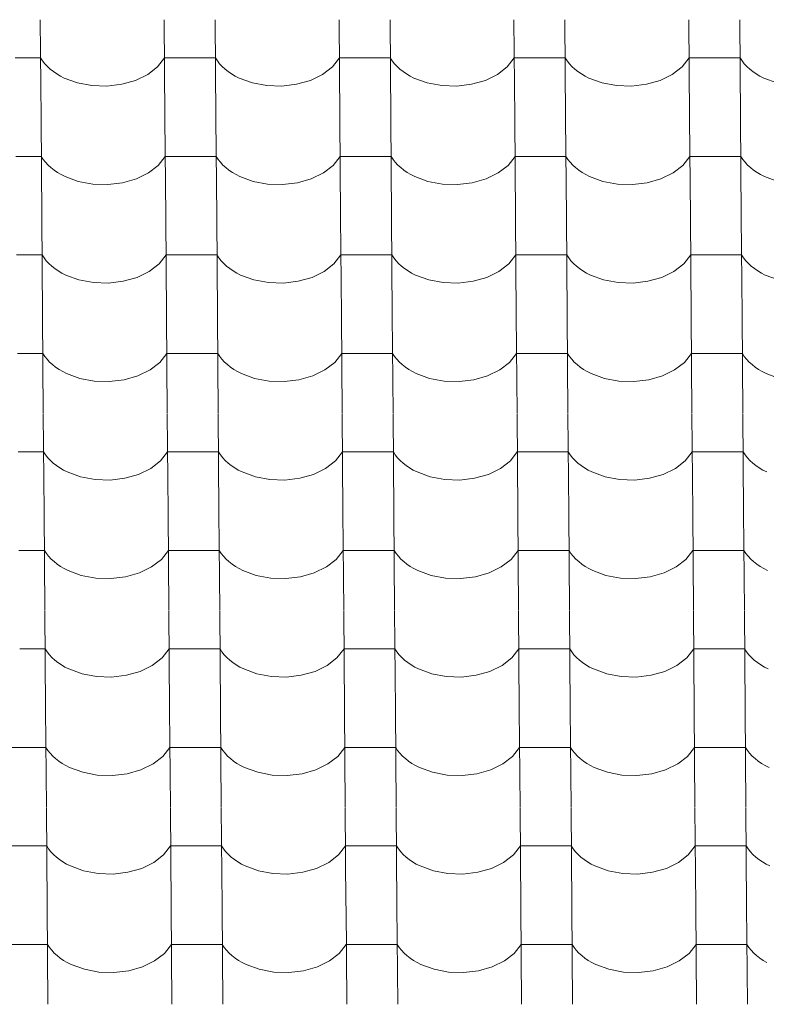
# Model space of a CAD drawing. Header units: millimetres. Extents: x -27785 to 104762, y -947 to 11132.
# Tile 71 of 146: x -10810 to -10105, y 7969 to 8898. Entities that reach past the tile are written whole.
import ezdxf

# ---------------------------------------------------------------- set-up
doc = ezdxf.new("R2010")
doc.units = ezdxf.units.MM
doc.header["$MEASUREMENT"] = 0
doc.layers.add('POHLED JIŽNÍ_1_Bourané_Výplně - Povrchové', color=7, linetype='Continuous')
doc.layers.add('POHLED JIŽNÍ_1_Konstrukce - nosné', color=7, linetype='Continuous')

# ---------------------------------------------------------------- blocks, each defined once
blk = doc.blocks.new('*X2', base_point=(-29303.7, -27473.93))
at = {"layer": 'POHLED JIŽNÍ_1_Bourané_Výplně - Povrchové', "color": 7, "linetype": 'Continuous', "lineweight": 13}
for p, q in [((-10790.4, 8898.29), (-10789.67, 8805.61)), ((-10673.43, 8898.29), (-10672.71, 8805.61)), ((-10625.4, 8898.29), (-10624.68, 8805.61)), ((-10508.44, 8898.29), (-10507.72, 8805.61)), ((-10460.4, 8898.29), (-10459.68, 8805.61)), ((-10343.44, 8898.29), (-10342.72, 8805.61)), ((-10295.41, 8898.29), (-10294.69, 8805.61)), ((-10178.45, 8898.29), (-10177.72, 8805.61)), ((-10130.41, 8898.29), (-10129.69, 8805.61)), ((-10790.11, 8862.13), (-10814.13, 8862.13)), ((-10790.11, 8862.13), (-10788.27, 8859.34)), ((-10679.75, 8853.74), (-10673.15, 8862.13)), ((-10649.14, 8862.13), (-10673.15, 8862.13)), ((-10625.12, 8862.13), (-10649.14, 8862.13)), ((-10625.12, 8862.13), (-10623.27, 8859.34)), ((-10514.76, 8853.74), (-10508.16, 8862.13)), ((-10484.14, 8862.13), (-10508.16, 8862.13)), ((-10460.12, 8862.13), (-10484.14, 8862.13)), ((-10460.12, 8862.13), (-10458.28, 8859.34)), ((-10349.76, 8853.74), (-10343.16, 8862.13)), ((-10319.14, 8862.13), (-10343.16, 8862.13)), ((-10295.13, 8862.13), (-10319.14, 8862.13)), ((-10295.13, 8862.13), (-10293.28, 8859.34)), ((-10184.77, 8853.74), (-10178.16, 8862.13)), ((-10154.15, 8862.13), (-10178.16, 8862.13)), ((-10130.13, 8862.13), (-10154.15, 8862.13)), ((-10130.13, 8862.13), (-10128.28, 8859.34)), ((-10788.27, 8859.34), (-10786.13, 8856.64)), ((-10786.13, 8856.64), (-10783.7, 8854.05)), ((-10783.7, 8854.05), (-10781, 8851.59)), ((-10781, 8851.59), (-10778.04, 8849.26)), ((-10689.01, 8846.57), (-10679.75, 8853.74)), ((-10623.27, 8859.34), (-10621.13, 8856.64)), ((-10621.13, 8856.64), (-10618.7, 8854.05)), ((-10618.7, 8854.05), (-10616, 8851.59)), ((-10616, 8851.59), (-10613.04, 8849.26)), ((-10524.01, 8846.57), (-10514.76, 8853.74)), ((-10458.28, 8859.34), (-10456.13, 8856.64)), ((-10456.13, 8856.64), (-10453.71, 8854.05)), ((-10453.71, 8854.05), (-10451.01, 8851.59)), ((-10451.01, 8851.59), (-10448.05, 8849.26)), ((-10359.02, 8846.57), (-10349.76, 8853.74)), ((-10293.28, 8859.34), (-10291.14, 8856.64)), ((-10291.14, 8856.64), (-10288.71, 8854.05)), ((-10288.71, 8854.05), (-10286.01, 8851.59)), ((-10286.01, 8851.59), (-10283.05, 8849.26)), ((-10194.02, 8846.57), (-10184.77, 8853.74)), ((-10128.28, 8859.34), (-10126.14, 8856.64)), ((-10126.14, 8856.64), (-10123.71, 8854.05)), ((-10123.71, 8854.05), (-10121.01, 8851.59)), ((-10121.01, 8851.59), (-10118.06, 8849.26)), ((-10778.04, 8849.26), (-10774.84, 8847.08)), ((-10774.84, 8847.08), (-10771.41, 8845.07)), ((-10771.41, 8845.07), (-10767.77, 8843.22)), ((-10767.77, 8843.22), (-10755.3, 8838.64)), ((-10700.44, 8840.98), (-10689.01, 8846.57)), ((-10613.04, 8849.26), (-10609.84, 8847.08)), ((-10609.84, 8847.08), (-10606.41, 8845.07)), ((-10606.41, 8845.07), (-10602.78, 8843.22)), ((-10602.78, 8843.22), (-10590.3, 8838.64)), ((-10535.45, 8840.98), (-10524.01, 8846.57)), ((-10448.05, 8849.26), (-10444.85, 8847.08)), ((-10444.85, 8847.08), (-10441.42, 8845.07)), ((-10441.42, 8845.07), (-10437.78, 8843.22)), ((-10437.78, 8843.22), (-10425.3, 8838.64)), ((-10370.45, 8840.98), (-10359.02, 8846.57)), ((-10283.05, 8849.26), (-10279.85, 8847.08)), ((-10279.85, 8847.08), (-10276.42, 8845.07)), ((-10276.42, 8845.07), (-10272.79, 8843.22)), ((-10272.79, 8843.22), (-10260.31, 8838.64)), ((-10205.45, 8840.98), (-10194.02, 8846.57)), ((-10118.06, 8849.26), (-10114.85, 8847.08)), ((-10114.85, 8847.08), (-10111.43, 8845.07)), ((-10111.43, 8845.07), (-10107.79, 8843.22)), ((-10107.79, 8843.22), (-10095.31, 8838.64)), ((-10755.3, 8838.64), (-10741.62, 8836.06)), ((-10741.62, 8836.06), (-10727.43, 8835.59)), ((-10727.43, 8835.59), (-10713.47, 8837.26)), ((-10713.47, 8837.26), (-10700.44, 8840.98)), ((-10590.3, 8838.64), (-10576.62, 8836.06)), ((-10576.62, 8836.06), (-10562.44, 8835.59)), ((-10562.44, 8835.59), (-10548.48, 8837.26)), ((-10548.48, 8837.26), (-10535.45, 8840.98)), ((-10425.3, 8838.64), (-10411.62, 8836.06)), ((-10411.62, 8836.06), (-10397.44, 8835.59)), ((-10397.44, 8835.59), (-10383.48, 8837.26)), ((-10383.48, 8837.26), (-10370.45, 8840.98)), ((-10260.31, 8838.64), (-10246.63, 8836.06)), ((-10246.63, 8836.06), (-10232.45, 8835.59)), ((-10232.45, 8835.59), (-10218.48, 8837.26)), ((-10218.48, 8837.26), (-10205.45, 8840.98)), ((-10789.67, 8805.28), (-10788.95, 8712.6)), ((-10672.71, 8805.28), (-10671.99, 8712.6)), ((-10624.68, 8805.28), (-10623.95, 8712.6)), ((-10507.71, 8805.28), (-10506.99, 8712.6)), ((-10459.68, 8805.28), (-10458.96, 8712.6)), ((-10342.72, 8805.28), (-10342, 8712.6)), ((-10294.68, 8805.28), (-10293.96, 8712.6)), ((-10177.72, 8805.28), (-10177, 8712.6)), ((-10129.69, 8805.28), (-10128.97, 8712.6)), ((-10789.39, 8769.12), (-10813.41, 8769.12)), ((-10789.39, 8769.12), (-10787.54, 8766.33)), ((-10679.03, 8760.73), (-10672.43, 8769.12)), ((-10648.41, 8769.12), (-10672.43, 8769.12)), ((-10624.39, 8769.12), (-10648.41, 8769.12)), ((-10624.39, 8769.12), (-10622.55, 8766.33)), ((-10514.04, 8760.73), (-10507.43, 8769.12)), ((-10483.42, 8769.12), (-10507.43, 8769.12)), ((-10459.4, 8769.12), (-10483.42, 8769.12)), ((-10459.4, 8769.12), (-10457.55, 8766.33)), ((-10349.04, 8760.73), (-10342.44, 8769.12)), ((-10318.42, 8769.12), (-10342.44, 8769.12)), ((-10294.4, 8769.12), (-10318.42, 8769.12)), ((-10294.4, 8769.12), (-10292.56, 8766.33)), ((-10184.04, 8760.73), (-10177.44, 8769.12)), ((-10153.42, 8769.12), (-10177.44, 8769.12)), ((-10129.41, 8769.12), (-10153.42, 8769.12)), ((-10129.41, 8769.12), (-10127.56, 8766.33)), ((-10787.54, 8766.33), (-10785.4, 8763.63)), ((-10785.4, 8763.63), (-10782.97, 8761.04)), ((-10782.97, 8761.04), (-10780.27, 8758.58)), ((-10780.27, 8758.58), (-10777.32, 8756.25)), ((-10688.29, 8753.56), (-10679.03, 8760.73)), ((-10622.55, 8766.33), (-10620.41, 8763.63)), ((-10620.41, 8763.63), (-10617.98, 8761.04)), ((-10617.98, 8761.04), (-10615.28, 8758.58)), ((-10615.28, 8758.58), (-10612.32, 8756.25)), ((-10523.29, 8753.56), (-10514.04, 8760.73)), ((-10457.55, 8766.33), (-10455.41, 8763.63)), ((-10455.41, 8763.63), (-10452.98, 8761.04)), ((-10452.98, 8761.04), (-10450.28, 8758.58)), ((-10450.28, 8758.58), (-10447.32, 8756.25)), ((-10358.29, 8753.56), (-10349.04, 8760.73)), ((-10292.56, 8766.33), (-10290.41, 8763.63)), ((-10290.41, 8763.63), (-10287.99, 8761.04)), ((-10287.99, 8761.04), (-10285.29, 8758.58)), ((-10285.29, 8758.58), (-10282.33, 8756.25)), ((-10193.3, 8753.56), (-10184.04, 8760.73)), ((-10127.56, 8766.33), (-10125.42, 8763.63)), ((-10125.42, 8763.63), (-10122.99, 8761.04)), ((-10122.99, 8761.04), (-10120.29, 8758.58)), ((-10120.29, 8758.58), (-10117.33, 8756.25)), ((-10777.32, 8756.25), (-10774.11, 8754.07)), ((-10774.11, 8754.07), (-10770.69, 8752.06)), ((-10770.69, 8752.06), (-10767.05, 8750.21)), ((-10767.05, 8750.21), (-10754.57, 8745.64)), ((-10699.72, 8747.97), (-10688.29, 8753.56)), ((-10612.32, 8756.25), (-10609.12, 8754.07)), ((-10609.12, 8754.07), (-10605.69, 8752.06)), ((-10605.69, 8752.06), (-10602.05, 8750.21)), ((-10602.05, 8750.21), (-10589.58, 8745.64)), ((-10534.72, 8747.97), (-10523.29, 8753.56)), ((-10447.32, 8756.25), (-10444.12, 8754.07)), ((-10444.12, 8754.07), (-10440.69, 8752.06)), ((-10440.69, 8752.06), (-10437.06, 8750.21)), ((-10437.06, 8750.21), (-10424.58, 8745.64)), ((-10369.73, 8747.97), (-10358.29, 8753.56)), ((-10282.33, 8756.25), (-10279.13, 8754.07)), ((-10279.13, 8754.07), (-10275.7, 8752.06)), ((-10275.7, 8752.06), (-10272.06, 8750.21)), ((-10272.06, 8750.21), (-10259.58, 8745.64)), ((-10204.73, 8747.97), (-10193.3, 8753.56)), ((-10117.33, 8756.25), (-10114.13, 8754.07)), ((-10114.13, 8754.07), (-10110.7, 8752.06)), ((-10110.7, 8752.06), (-10107.07, 8750.21)), ((-10107.07, 8750.21), (-10094.59, 8745.64)), ((-10754.57, 8745.64), (-10740.89, 8743.05)), ((-10740.89, 8743.05), (-10726.71, 8742.58)), ((-10726.71, 8742.58), (-10712.75, 8744.25)), ((-10712.75, 8744.25), (-10699.72, 8747.97)), ((-10589.58, 8745.64), (-10575.9, 8743.05)), ((-10575.9, 8743.05), (-10561.71, 8742.58)), ((-10561.71, 8742.58), (-10547.75, 8744.25)), ((-10547.75, 8744.25), (-10534.72, 8747.97)), ((-10424.58, 8745.64), (-10410.9, 8743.05)), ((-10410.9, 8743.05), (-10396.72, 8742.58)), ((-10396.72, 8742.58), (-10382.76, 8744.25)), ((-10382.76, 8744.25), (-10369.73, 8747.97)), ((-10259.58, 8745.64), (-10245.9, 8743.05)), ((-10245.9, 8743.05), (-10231.72, 8742.58)), ((-10231.72, 8742.58), (-10217.76, 8744.25)), ((-10217.76, 8744.25), (-10204.73, 8747.97)), ((-10788.95, 8712.27), (-10788.23, 8619.59)), ((-10671.99, 8712.27), (-10671.27, 8619.59)), ((-10623.95, 8712.27), (-10623.23, 8619.59)), ((-10506.99, 8712.27), (-10506.27, 8619.59)), ((-10458.96, 8712.27), (-10458.24, 8619.59)), ((-10341.99, 8712.27), (-10341.27, 8619.59)), ((-10293.96, 8712.27), (-10293.24, 8619.59)), ((-10177, 8712.27), (-10176.28, 8619.59)), ((-10128.96, 8712.27), (-10128.24, 8619.59)), ((-10788.67, 8676.11), (-10812.68, 8676.11)), ((-10788.67, 8676.11), (-10786.82, 8673.32)), ((-10678.31, 8667.73), (-10671.7, 8676.11)), ((-10647.69, 8676.11), (-10671.7, 8676.11)), ((-10623.67, 8676.11), (-10647.69, 8676.11)), ((-10623.67, 8676.11), (-10621.83, 8673.32)), ((-10513.31, 8667.73), (-10506.71, 8676.11)), ((-10482.69, 8676.11), (-10506.71, 8676.11)), ((-10458.67, 8676.11), (-10482.69, 8676.11)), ((-10458.67, 8676.11), (-10456.83, 8673.32)), ((-10348.32, 8667.73), (-10341.71, 8676.11)), ((-10317.7, 8676.11), (-10341.71, 8676.11)), ((-10293.68, 8676.11), (-10317.7, 8676.11)), ((-10293.68, 8676.11), (-10291.83, 8673.32)), ((-10183.32, 8667.73), (-10176.72, 8676.11)), ((-10152.7, 8676.11), (-10176.72, 8676.11)), ((-10128.68, 8676.11), (-10152.7, 8676.11)), ((-10128.68, 8676.11), (-10126.84, 8673.32)), ((-10786.82, 8673.32), (-10784.68, 8670.62)), ((-10784.68, 8670.62), (-10782.25, 8668.03)), ((-10782.25, 8668.03), (-10779.55, 8665.57)), ((-10779.55, 8665.57), (-10776.59, 8663.24)), ((-10687.56, 8660.55), (-10678.31, 8667.73)), ((-10621.83, 8673.32), (-10619.68, 8670.62)), ((-10619.68, 8670.62), (-10617.26, 8668.03)), ((-10617.26, 8668.03), (-10614.55, 8665.57)), ((-10614.55, 8665.57), (-10611.6, 8663.24)), ((-10522.57, 8660.55), (-10513.31, 8667.73)), ((-10456.83, 8673.32), (-10454.69, 8670.62)), ((-10454.69, 8670.62), (-10452.26, 8668.03)), ((-10452.26, 8668.03), (-10449.56, 8665.57)), ((-10449.56, 8665.57), (-10446.6, 8663.24)), ((-10357.57, 8660.55), (-10348.32, 8667.73)), ((-10291.83, 8673.32), (-10289.69, 8670.62)), ((-10289.69, 8670.62), (-10287.26, 8668.03)), ((-10287.26, 8668.03), (-10284.56, 8665.57)), ((-10284.56, 8665.57), (-10281.6, 8663.24)), ((-10192.57, 8660.55), (-10183.32, 8667.73)), ((-10126.84, 8673.32), (-10124.69, 8670.62)), ((-10124.69, 8670.62), (-10122.27, 8668.03)), ((-10122.27, 8668.03), (-10119.57, 8665.57)), ((-10119.57, 8665.57), (-10116.61, 8663.24)), ((-10776.59, 8663.24), (-10773.39, 8661.07)), ((-10773.39, 8661.07), (-10769.96, 8659.05)), ((-10769.96, 8659.05), (-10766.33, 8657.2)), ((-10766.33, 8657.2), (-10753.85, 8652.63)), ((-10698.99, 8654.96), (-10687.56, 8660.55)), ((-10611.6, 8663.24), (-10608.39, 8661.07)), ((-10608.39, 8661.07), (-10604.97, 8659.05)), ((-10604.97, 8659.05), (-10601.33, 8657.2)), ((-10601.33, 8657.2), (-10588.85, 8652.63)), ((-10534, 8654.96), (-10522.57, 8660.55)), ((-10446.6, 8663.24), (-10443.4, 8661.07)), ((-10443.4, 8661.07), (-10439.97, 8659.05)), ((-10439.97, 8659.05), (-10436.34, 8657.2)), ((-10436.34, 8657.2), (-10423.86, 8652.63)), ((-10369, 8654.96), (-10357.57, 8660.55)), ((-10281.6, 8663.24), (-10278.4, 8661.07)), ((-10278.4, 8661.07), (-10274.98, 8659.05)), ((-10274.98, 8659.05), (-10271.34, 8657.2)), ((-10271.34, 8657.2), (-10258.86, 8652.63)), ((-10204.01, 8654.96), (-10192.57, 8660.55)), ((-10116.61, 8663.24), (-10113.41, 8661.07)), ((-10113.41, 8661.07), (-10109.98, 8659.05)), ((-10109.98, 8659.05), (-10106.34, 8657.2)), ((-10106.34, 8657.2), (-10093.86, 8652.63)), ((-10753.85, 8652.63), (-10740.17, 8650.04)), ((-10740.17, 8650.04), (-10725.99, 8649.57)), ((-10725.99, 8649.57), (-10712.02, 8651.24)), ((-10712.02, 8651.24), (-10698.99, 8654.96)), ((-10588.85, 8652.63), (-10575.17, 8650.04)), ((-10575.17, 8650.04), (-10560.99, 8649.57)), ((-10560.99, 8649.57), (-10547.03, 8651.24)), ((-10547.03, 8651.24), (-10534, 8654.96)), ((-10423.86, 8652.63), (-10410.18, 8650.04)), ((-10410.18, 8650.04), (-10395.99, 8649.57)), ((-10395.99, 8649.57), (-10382.03, 8651.24)), ((-10382.03, 8651.24), (-10369, 8654.96)), ((-10258.86, 8652.63), (-10245.18, 8650.04)), ((-10245.18, 8650.04), (-10231, 8649.57)), ((-10231, 8649.57), (-10217.04, 8651.24)), ((-10217.04, 8651.24), (-10204.01, 8654.96)), ((-10788.22, 8619.26), (-10787.5, 8526.58)), ((-10671.26, 8619.26), (-10670.54, 8526.58)), ((-10623.23, 8619.26), (-10622.51, 8526.58)), ((-10506.27, 8619.26), (-10505.55, 8526.58)), ((-10458.23, 8619.26), (-10457.51, 8526.58)), ((-10341.27, 8619.26), (-10340.55, 8526.58)), ((-10293.24, 8619.26), (-10292.52, 8526.58)), ((-10176.27, 8619.26), (-10175.55, 8526.58)), ((-10128.24, 8619.26), (-10127.52, 8526.58)), ((-10787.94, 8583.1), (-10811.96, 8583.1)), ((-10787.94, 8583.1), (-10786.1, 8580.31)), ((-10677.58, 8574.72), (-10670.98, 8583.1)), ((-10646.96, 8583.1), (-10670.98, 8583.1)), ((-10622.95, 8583.1), (-10646.96, 8583.1)), ((-10622.95, 8583.1), (-10621.1, 8580.31)), ((-10512.59, 8574.72), (-10505.99, 8583.1)), ((-10481.97, 8583.1), (-10505.99, 8583.1)), ((-10457.95, 8583.1), (-10481.97, 8583.1)), ((-10457.95, 8583.1), (-10456.11, 8580.31)), ((-10347.59, 8574.72), (-10340.99, 8583.1)), ((-10316.97, 8583.1), (-10340.99, 8583.1)), ((-10292.96, 8583.1), (-10316.97, 8583.1)), ((-10292.96, 8583.1), (-10291.11, 8580.31)), ((-10182.6, 8574.72), (-10175.99, 8583.1)), ((-10151.98, 8583.1), (-10175.99, 8583.1)), ((-10127.96, 8583.1), (-10151.98, 8583.1)), ((-10127.96, 8583.1), (-10126.11, 8580.31)), ((-10786.1, 8580.31), (-10783.96, 8577.61)), ((-10783.96, 8577.61), (-10781.53, 8575.03)), ((-10781.53, 8575.03), (-10778.83, 8572.56)), ((-10778.83, 8572.56), (-10775.87, 8570.24)), ((-10686.84, 8567.54), (-10677.58, 8574.72)), ((-10621.1, 8580.31), (-10618.96, 8577.61)), ((-10618.96, 8577.61), (-10616.53, 8575.03)), ((-10616.53, 8575.03), (-10613.83, 8572.56)), ((-10613.83, 8572.56), (-10610.87, 8570.24)), ((-10521.84, 8567.54), (-10512.59, 8574.72)), ((-10456.11, 8580.31), (-10453.96, 8577.61)), ((-10453.96, 8577.61), (-10451.54, 8575.03)), ((-10451.54, 8575.03), (-10448.84, 8572.56)), ((-10448.84, 8572.56), (-10445.88, 8570.24)), ((-10356.85, 8567.54), (-10347.59, 8574.72)), ((-10291.11, 8580.31), (-10288.97, 8577.61)), ((-10288.97, 8577.61), (-10286.54, 8575.03)), ((-10286.54, 8575.03), (-10283.84, 8572.56)), ((-10283.84, 8572.56), (-10280.88, 8570.24)), ((-10191.85, 8567.54), (-10182.6, 8574.72)), ((-10126.11, 8580.31), (-10123.97, 8577.61)), ((-10123.97, 8577.61), (-10121.54, 8575.03)), ((-10121.54, 8575.03), (-10118.84, 8572.56)), ((-10118.84, 8572.56), (-10115.88, 8570.24)), ((-10775.87, 8570.24), (-10772.67, 8568.06)), ((-10772.67, 8568.06), (-10769.24, 8566.04)), ((-10769.24, 8566.04), (-10765.6, 8564.19)), ((-10765.6, 8564.19), (-10753.12, 8559.62)), ((-10698.27, 8561.95), (-10686.84, 8567.54)), ((-10610.87, 8570.24), (-10607.67, 8568.06)), ((-10607.67, 8568.06), (-10604.24, 8566.04)), ((-10604.24, 8566.04), (-10600.61, 8564.19)), ((-10600.61, 8564.19), (-10588.13, 8559.62)), ((-10533.28, 8561.95), (-10521.84, 8567.54)), ((-10445.88, 8570.24), (-10442.68, 8568.06)), ((-10442.68, 8568.06), (-10439.25, 8566.04)), ((-10439.25, 8566.04), (-10435.61, 8564.19)), ((-10435.61, 8564.19), (-10423.13, 8559.62)), ((-10368.28, 8561.95), (-10356.85, 8567.54)), ((-10280.88, 8570.24), (-10277.68, 8568.06)), ((-10277.68, 8568.06), (-10274.25, 8566.04)), ((-10274.25, 8566.04), (-10270.62, 8564.19)), ((-10270.62, 8564.19), (-10258.14, 8559.62)), ((-10203.28, 8561.95), (-10191.85, 8567.54)), ((-10115.88, 8570.24), (-10112.68, 8568.06)), ((-10112.68, 8568.06), (-10109.26, 8566.04)), ((-10109.26, 8566.04), (-10105.62, 8564.19)), ((-10105.62, 8564.19), (-10093.14, 8559.62)), ((-10753.12, 8559.62), (-10739.45, 8557.03)), ((-10739.45, 8557.03), (-10725.26, 8556.56)), ((-10725.26, 8556.56), (-10711.3, 8558.23)), ((-10711.3, 8558.23), (-10698.27, 8561.95)), ((-10588.13, 8559.62), (-10574.45, 8557.03)), ((-10574.45, 8557.03), (-10560.27, 8556.56)), ((-10560.27, 8556.56), (-10546.31, 8558.23)), ((-10546.31, 8558.23), (-10533.28, 8561.95)), ((-10423.13, 8559.62), (-10409.45, 8557.03)), ((-10409.45, 8557.03), (-10395.27, 8556.56)), ((-10395.27, 8556.56), (-10381.31, 8558.23)), ((-10381.31, 8558.23), (-10368.28, 8561.95)), ((-10258.14, 8559.62), (-10244.46, 8557.03)), ((-10244.46, 8557.03), (-10230.28, 8556.56)), ((-10230.28, 8556.56), (-10216.31, 8558.23)), ((-10216.31, 8558.23), (-10203.28, 8561.95)), ((-10787.5, 8526.25), (-10786.78, 8433.57)), ((-10670.54, 8526.25), (-10669.82, 8433.57)), ((-10622.5, 8526.25), (-10621.78, 8433.57)), ((-10505.54, 8526.25), (-10504.82, 8433.57)), ((-10457.51, 8526.25), (-10456.79, 8433.57)), ((-10340.55, 8526.25), (-10339.83, 8433.57)), ((-10292.51, 8526.25), (-10291.79, 8433.57)), ((-10175.55, 8526.25), (-10174.83, 8433.57)), ((-10127.52, 8526.25), (-10126.8, 8433.57)), ((-10787.22, 8490.09), (-10811.24, 8490.09)), ((-10787.22, 8490.09), (-10785.37, 8487.3)), ((-10676.86, 8481.71), (-10670.26, 8490.09)), ((-10646.24, 8490.09), (-10670.26, 8490.09)), ((-10622.22, 8490.09), (-10646.24, 8490.09)), ((-10622.22, 8490.09), (-10620.38, 8487.3)), ((-10511.86, 8481.71), (-10505.26, 8490.09)), ((-10481.24, 8490.09), (-10505.26, 8490.09)), ((-10457.23, 8490.09), (-10481.24, 8490.09)), ((-10457.23, 8490.09), (-10455.38, 8487.3)), ((-10346.87, 8481.71), (-10340.27, 8490.09)), ((-10316.25, 8490.09), (-10340.27, 8490.09)), ((-10292.23, 8490.09), (-10316.25, 8490.09)), ((-10292.23, 8490.09), (-10290.39, 8487.3)), ((-10181.87, 8481.71), (-10175.27, 8490.09)), ((-10151.25, 8490.09), (-10175.27, 8490.09)), ((-10127.24, 8490.09), (-10151.25, 8490.09)), ((-10127.24, 8490.09), (-10125.39, 8487.3)), ((-10785.37, 8487.3), (-10783.23, 8484.6)), ((-10783.23, 8484.6), (-10780.8, 8482.02)), ((-10780.8, 8482.02), (-10778.1, 8479.55)), ((-10778.1, 8479.55), (-10775.14, 8477.23)), ((-10686.11, 8474.54), (-10676.86, 8481.71)), ((-10620.38, 8487.3), (-10618.24, 8484.6)), ((-10618.24, 8484.6), (-10615.81, 8482.02)), ((-10615.81, 8482.02), (-10613.11, 8479.55)), ((-10613.11, 8479.55), (-10610.15, 8477.23)), ((-10521.12, 8474.54), (-10511.86, 8481.71)), ((-10455.38, 8487.3), (-10453.24, 8484.6)), ((-10453.24, 8484.6), (-10450.81, 8482.02)), ((-10450.81, 8482.02), (-10448.11, 8479.55)), ((-10448.11, 8479.55), (-10445.15, 8477.23)), ((-10356.12, 8474.54), (-10346.87, 8481.71)), ((-10290.39, 8487.3), (-10288.24, 8484.6)), ((-10288.24, 8484.6), (-10285.82, 8482.02)), ((-10285.82, 8482.02), (-10283.12, 8479.55)), ((-10283.12, 8479.55), (-10280.16, 8477.23)), ((-10191.13, 8474.54), (-10181.87, 8481.71)), ((-10125.39, 8487.3), (-10123.25, 8484.6)), ((-10123.25, 8484.6), (-10120.82, 8482.02)), ((-10120.82, 8482.02), (-10118.12, 8479.55)), ((-10118.12, 8479.55), (-10115.16, 8477.23)), ((-10775.14, 8477.23), (-10771.94, 8475.05)), ((-10771.94, 8475.05), (-10768.52, 8473.03)), ((-10768.52, 8473.03), (-10764.88, 8471.18)), ((-10764.88, 8471.18), (-10752.4, 8466.61)), ((-10697.55, 8468.94), (-10686.11, 8474.54)), ((-10610.15, 8477.23), (-10606.95, 8475.05)), ((-10606.95, 8475.05), (-10603.52, 8473.03)), ((-10603.52, 8473.03), (-10599.88, 8471.18)), ((-10599.88, 8471.18), (-10587.4, 8466.61)), ((-10532.55, 8468.94), (-10521.12, 8474.54)), ((-10445.15, 8477.23), (-10441.95, 8475.05)), ((-10441.95, 8475.05), (-10438.52, 8473.03)), ((-10438.52, 8473.03), (-10434.89, 8471.18)), ((-10434.89, 8471.18), (-10422.41, 8466.61)), ((-10367.56, 8468.94), (-10356.12, 8474.54)), ((-10280.16, 8477.23), (-10276.96, 8475.05)), ((-10276.96, 8475.05), (-10273.53, 8473.03)), ((-10273.53, 8473.03), (-10269.89, 8471.18)), ((-10269.89, 8471.18), (-10257.41, 8466.61)), ((-10202.56, 8468.94), (-10191.13, 8474.54)), ((-10115.16, 8477.23), (-10111.96, 8475.05)), ((-10111.96, 8475.05), (-10108.53, 8473.03)), ((-10108.53, 8473.03), (-10104.9, 8471.18)), ((-10752.4, 8466.61), (-10738.72, 8464.02)), ((-10738.72, 8464.02), (-10724.54, 8463.55)), ((-10724.54, 8463.55), (-10710.58, 8465.22)), ((-10710.58, 8465.22), (-10697.55, 8468.94)), ((-10587.4, 8466.61), (-10573.73, 8464.02)), ((-10573.73, 8464.02), (-10559.54, 8463.55)), ((-10559.54, 8463.55), (-10545.58, 8465.22)), ((-10545.58, 8465.22), (-10532.55, 8468.94)), ((-10422.41, 8466.61), (-10408.73, 8464.02)), ((-10408.73, 8464.02), (-10394.55, 8463.55)), ((-10394.55, 8463.55), (-10380.59, 8465.22)), ((-10380.59, 8465.22), (-10367.56, 8468.94)), ((-10257.41, 8466.61), (-10243.73, 8464.02)), ((-10243.73, 8464.02), (-10229.55, 8463.55)), ((-10229.55, 8463.55), (-10215.59, 8465.22)), ((-10215.59, 8465.22), (-10202.56, 8468.94)), ((-10786.78, 8433.24), (-10786.06, 8340.57)), ((-10669.82, 8433.24), (-10669.09, 8340.57)), ((-10621.78, 8433.24), (-10621.06, 8340.57)), ((-10504.82, 8433.24), (-10504.1, 8340.57)), ((-10456.79, 8433.24), (-10456.06, 8340.57)), ((-10339.82, 8433.24), (-10339.1, 8340.57)), ((-10291.79, 8433.24), (-10291.07, 8340.57)), ((-10174.83, 8433.24), (-10174.11, 8340.57)), ((-10126.79, 8433.24), (-10126.07, 8340.57)), ((-10786.5, 8397.08), (-10810.51, 8397.08)), ((-10786.5, 8397.08), (-10784.65, 8394.29)), ((-10676.14, 8388.7), (-10669.53, 8397.08)), ((-10645.52, 8397.08), (-10669.53, 8397.08)), ((-10621.5, 8397.08), (-10645.52, 8397.08)), ((-10621.5, 8397.08), (-10619.65, 8394.29)), ((-10511.14, 8388.7), (-10504.54, 8397.08)), ((-10480.52, 8397.08), (-10504.54, 8397.08)), ((-10456.5, 8397.08), (-10480.52, 8397.08)), ((-10456.5, 8397.08), (-10454.66, 8394.29)), ((-10346.14, 8388.7), (-10339.54, 8397.08)), ((-10315.52, 8397.08), (-10339.54, 8397.08)), ((-10291.51, 8397.08), (-10315.52, 8397.08)), ((-10291.51, 8397.08), (-10289.66, 8394.29)), ((-10181.15, 8388.7), (-10174.55, 8397.08)), ((-10150.53, 8397.08), (-10174.55, 8397.08)), ((-10126.51, 8397.08), (-10150.53, 8397.08)), ((-10126.51, 8397.08), (-10124.67, 8394.29)), ((-10784.65, 8394.29), (-10782.51, 8391.59)), ((-10782.51, 8391.59), (-10780.08, 8389.01)), ((-10780.08, 8389.01), (-10777.38, 8386.54)), ((-10777.38, 8386.54), (-10774.42, 8384.22)), ((-10685.39, 8381.53), (-10676.14, 8388.7)), ((-10619.65, 8394.29), (-10617.51, 8391.59)), ((-10617.51, 8391.59), (-10615.08, 8389.01)), ((-10615.08, 8389.01), (-10612.38, 8386.54)), ((-10612.38, 8386.54), (-10609.43, 8384.22)), ((-10520.39, 8381.53), (-10511.14, 8388.7)), ((-10454.66, 8394.29), (-10452.52, 8391.59)), ((-10452.52, 8391.59), (-10450.09, 8389.01)), ((-10450.09, 8389.01), (-10447.39, 8386.54)), ((-10447.39, 8386.54), (-10444.43, 8384.22)), ((-10355.4, 8381.53), (-10346.14, 8388.7)), ((-10289.66, 8394.29), (-10287.52, 8391.59)), ((-10287.52, 8391.59), (-10285.09, 8389.01)), ((-10285.09, 8389.01), (-10282.39, 8386.54)), ((-10282.39, 8386.54), (-10279.43, 8384.22)), ((-10190.4, 8381.53), (-10181.15, 8388.7)), ((-10124.67, 8394.29), (-10122.52, 8391.59)), ((-10122.52, 8391.59), (-10120.1, 8389.01)), ((-10120.1, 8389.01), (-10117.4, 8386.54)), ((-10117.4, 8386.54), (-10114.44, 8384.22)), ((-10774.42, 8384.22), (-10771.22, 8382.04)), ((-10771.22, 8382.04), (-10767.79, 8380.02)), ((-10767.79, 8380.02), (-10764.16, 8378.17)), ((-10764.16, 8378.17), (-10751.68, 8373.6)), ((-10696.82, 8375.94), (-10685.39, 8381.53)), ((-10609.43, 8384.22), (-10606.22, 8382.04)), ((-10606.22, 8382.04), (-10602.8, 8380.02)), ((-10602.8, 8380.02), (-10599.16, 8378.17)), ((-10599.16, 8378.17), (-10586.68, 8373.6)), ((-10531.83, 8375.94), (-10520.39, 8381.53)), ((-10444.43, 8384.22), (-10441.23, 8382.04)), ((-10441.23, 8382.04), (-10437.8, 8380.02)), ((-10437.8, 8380.02), (-10434.16, 8378.17)), ((-10434.16, 8378.17), (-10421.69, 8373.6)), ((-10366.83, 8375.94), (-10355.4, 8381.53)), ((-10279.43, 8384.22), (-10276.23, 8382.04)), ((-10276.23, 8382.04), (-10272.8, 8380.02)), ((-10272.8, 8380.02), (-10269.17, 8378.17)), ((-10269.17, 8378.17), (-10256.69, 8373.6)), ((-10201.84, 8375.94), (-10190.4, 8381.53)), ((-10114.44, 8384.22), (-10111.24, 8382.04)), ((-10111.24, 8382.04), (-10107.81, 8380.02)), ((-10107.81, 8380.02), (-10104.17, 8378.17)), ((-10751.68, 8373.6), (-10738, 8371.01)), ((-10738, 8371.01), (-10723.82, 8370.54)), ((-10723.82, 8370.54), (-10709.85, 8372.21)), ((-10709.85, 8372.21), (-10696.82, 8375.94)), ((-10586.68, 8373.6), (-10573, 8371.01)), ((-10573, 8371.01), (-10558.82, 8370.54)), ((-10558.82, 8370.54), (-10544.86, 8372.21)), ((-10544.86, 8372.21), (-10531.83, 8375.94)), ((-10421.69, 8373.6), (-10408.01, 8371.01)), ((-10408.01, 8371.01), (-10393.82, 8370.54)), ((-10393.82, 8370.54), (-10379.86, 8372.21)), ((-10379.86, 8372.21), (-10366.83, 8375.94)), ((-10256.69, 8373.6), (-10243.01, 8371.01)), ((-10243.01, 8371.01), (-10228.83, 8370.54)), ((-10228.83, 8370.54), (-10214.87, 8372.21)), ((-10214.87, 8372.21), (-10201.84, 8375.94)), ((-10786.05, 8340.23), (-10785.33, 8247.56)), ((-10669.09, 8340.23), (-10668.37, 8247.56)), ((-10621.06, 8340.23), (-10620.34, 8247.56)), ((-10504.1, 8340.23), (-10503.37, 8247.56)), ((-10456.06, 8340.23), (-10455.34, 8247.56)), ((-10339.1, 8340.23), (-10338.38, 8247.56)), ((-10291.07, 8340.23), (-10290.34, 8247.56)), ((-10174.1, 8340.23), (-10173.38, 8247.56)), ((-10126.07, 8340.23), (-10125.35, 8247.56)), ((-10785.77, 8304.07), (-10809.79, 8304.07)), ((-10785.77, 8304.07), (-10783.93, 8301.28)), ((-10675.41, 8295.69), (-10668.81, 8304.07)), ((-10644.79, 8304.07), (-10668.81, 8304.07)), ((-10620.78, 8304.07), (-10644.79, 8304.07)), ((-10620.78, 8304.07), (-10618.93, 8301.28)), ((-10510.42, 8295.69), (-10503.81, 8304.07)), ((-10479.8, 8304.07), (-10503.81, 8304.07)), ((-10455.78, 8304.07), (-10479.8, 8304.07)), ((-10455.78, 8304.07), (-10453.93, 8301.28)), ((-10345.42, 8295.69), (-10338.82, 8304.07)), ((-10314.8, 8304.07), (-10338.82, 8304.07)), ((-10290.78, 8304.07), (-10314.8, 8304.07)), ((-10290.78, 8304.07), (-10288.94, 8301.28)), ((-10180.43, 8295.69), (-10173.82, 8304.07)), ((-10149.81, 8304.07), (-10173.82, 8304.07)), ((-10125.79, 8304.07), (-10149.81, 8304.07)), ((-10125.79, 8304.07), (-10123.94, 8301.28)), ((-10783.93, 8301.28), (-10781.78, 8298.59)), ((-10781.78, 8298.59), (-10779.36, 8296)), ((-10779.36, 8296), (-10776.66, 8293.53)), ((-10776.66, 8293.53), (-10773.7, 8291.21)), ((-10684.67, 8288.52), (-10675.41, 8295.69)), ((-10618.93, 8301.28), (-10616.79, 8298.59)), ((-10616.79, 8298.59), (-10614.36, 8296)), ((-10614.36, 8296), (-10611.66, 8293.53)), ((-10611.66, 8293.53), (-10608.7, 8291.21)), ((-10519.67, 8288.52), (-10510.42, 8295.69)), ((-10453.93, 8301.28), (-10451.79, 8298.59)), ((-10451.79, 8298.59), (-10449.36, 8296)), ((-10449.36, 8296), (-10446.66, 8293.53)), ((-10446.66, 8293.53), (-10443.71, 8291.21)), ((-10354.67, 8288.52), (-10345.42, 8295.69)), ((-10288.94, 8301.28), (-10286.8, 8298.59)), ((-10286.8, 8298.59), (-10284.37, 8296)), ((-10284.37, 8296), (-10281.67, 8293.53)), ((-10281.67, 8293.53), (-10278.71, 8291.21)), ((-10189.68, 8288.52), (-10180.43, 8295.69)), ((-10123.94, 8301.28), (-10121.8, 8298.59)), ((-10121.8, 8298.59), (-10119.37, 8296)), ((-10119.37, 8296), (-10116.67, 8293.53)), ((-10116.67, 8293.53), (-10113.71, 8291.21)), ((-10773.7, 8291.21), (-10770.5, 8289.03)), ((-10770.5, 8289.03), (-10767.07, 8287.01)), ((-10767.07, 8287.01), (-10763.43, 8285.16)), ((-10763.43, 8285.16), (-10750.95, 8280.59)), ((-10696.1, 8282.93), (-10684.67, 8288.52)), ((-10608.7, 8291.21), (-10605.5, 8289.03)), ((-10605.5, 8289.03), (-10602.07, 8287.01)), ((-10602.07, 8287.01), (-10598.44, 8285.16)), ((-10598.44, 8285.16), (-10585.96, 8280.59)), ((-10531.1, 8282.93), (-10519.67, 8288.52)), ((-10443.71, 8291.21), (-10440.5, 8289.03)), ((-10440.5, 8289.03), (-10437.08, 8287.01)), ((-10437.08, 8287.01), (-10433.44, 8285.16)), ((-10433.44, 8285.16), (-10420.96, 8280.59)), ((-10366.11, 8282.93), (-10354.67, 8288.52)), ((-10278.71, 8291.21), (-10275.51, 8289.03)), ((-10275.51, 8289.03), (-10272.08, 8287.01)), ((-10272.08, 8287.01), (-10268.44, 8285.16)), ((-10268.44, 8285.16), (-10255.97, 8280.59)), ((-10201.11, 8282.93), (-10189.68, 8288.52)), ((-10113.71, 8291.21), (-10110.51, 8289.03)), ((-10110.51, 8289.03), (-10107.08, 8287.01)), ((-10107.08, 8287.01), (-10103.45, 8285.16)), ((-10750.95, 8280.59), (-10737.27, 8278)), ((-10737.27, 8278), (-10723.09, 8277.53)), ((-10723.09, 8277.53), (-10709.13, 8279.2)), ((-10709.13, 8279.2), (-10696.1, 8282.93)), ((-10585.96, 8280.59), (-10572.28, 8278)), ((-10572.28, 8278), (-10558.1, 8277.53)), ((-10558.1, 8277.53), (-10544.13, 8279.2)), ((-10544.13, 8279.2), (-10531.1, 8282.93)), ((-10420.96, 8280.59), (-10407.28, 8278)), ((-10407.28, 8278), (-10393.1, 8277.53)), ((-10393.1, 8277.53), (-10379.14, 8279.2)), ((-10379.14, 8279.2), (-10366.11, 8282.93)), ((-10255.97, 8280.59), (-10242.29, 8278)), ((-10242.29, 8278), (-10228.1, 8277.53)), ((-10228.1, 8277.53), (-10214.14, 8279.2)), ((-10214.14, 8279.2), (-10201.11, 8282.93)), ((-10785.33, 8247.22), (-10784.61, 8154.55)), ((-10668.37, 8247.22), (-10667.65, 8154.55)), ((-10620.33, 8247.22), (-10619.61, 8154.55)), ((-10503.37, 8247.22), (-10502.65, 8154.55)), ((-10455.34, 8247.22), (-10454.62, 8154.55)), ((-10338.38, 8247.22), (-10337.65, 8154.55)), ((-10290.34, 8247.22), (-10289.62, 8154.55)), ((-10173.38, 8247.22), (-10172.66, 8154.55)), ((-10125.35, 8247.22), (-10124.62, 8154.55)), ((-10809.07, 8211.07), (-10833.08, 8211.07)), ((-10785.05, 8211.07), (-10809.07, 8211.07)), ((-10785.05, 8211.07), (-10783.2, 8208.27)), ((-10674.69, 8202.68), (-10668.09, 8211.07)), ((-10644.07, 8211.07), (-10668.09, 8211.07)), ((-10620.05, 8211.07), (-10644.07, 8211.07)), ((-10620.05, 8211.07), (-10618.21, 8208.27)), ((-10509.69, 8202.68), (-10503.09, 8211.07)), ((-10479.07, 8211.07), (-10503.09, 8211.07)), ((-10455.06, 8211.07), (-10479.07, 8211.07)), ((-10455.06, 8211.07), (-10453.21, 8208.27)), ((-10344.7, 8202.68), (-10338.09, 8211.07)), ((-10314.08, 8211.07), (-10338.09, 8211.07)), ((-10290.06, 8211.07), (-10314.08, 8211.07)), ((-10290.06, 8211.07), (-10288.21, 8208.27)), ((-10179.7, 8202.68), (-10173.1, 8211.07)), ((-10149.08, 8211.07), (-10173.1, 8211.07)), ((-10125.06, 8211.07), (-10149.08, 8211.07)), ((-10125.06, 8211.07), (-10123.22, 8208.27)), ((-10783.2, 8208.27), (-10781.06, 8205.58)), ((-10781.06, 8205.58), (-10778.63, 8202.99)), ((-10778.63, 8202.99), (-10775.93, 8200.53)), ((-10775.93, 8200.53), (-10772.97, 8198.2)), ((-10683.94, 8195.51), (-10674.69, 8202.68)), ((-10618.21, 8208.27), (-10616.06, 8205.58)), ((-10616.06, 8205.58), (-10613.64, 8202.99)), ((-10613.64, 8202.99), (-10610.94, 8200.53)), ((-10610.94, 8200.53), (-10607.98, 8198.2)), ((-10518.95, 8195.51), (-10509.69, 8202.68)), ((-10453.21, 8208.27), (-10451.07, 8205.58)), ((-10451.07, 8205.58), (-10448.64, 8202.99)), ((-10448.64, 8202.99), (-10445.94, 8200.53)), ((-10445.94, 8200.53), (-10442.98, 8198.2)), ((-10353.95, 8195.51), (-10344.7, 8202.68)), ((-10288.21, 8208.27), (-10286.07, 8205.58)), ((-10286.07, 8205.58), (-10283.64, 8202.99)), ((-10283.64, 8202.99), (-10280.94, 8200.53)), ((-10280.94, 8200.53), (-10277.99, 8198.2)), ((-10188.96, 8195.51), (-10179.7, 8202.68)), ((-10123.22, 8208.27), (-10121.08, 8205.58)), ((-10121.08, 8205.58), (-10118.65, 8202.99)), ((-10118.65, 8202.99), (-10115.95, 8200.53)), ((-10115.95, 8200.53), (-10112.99, 8198.2)), ((-10772.97, 8198.2), (-10769.77, 8196.02)), ((-10769.77, 8196.02), (-10766.34, 8194)), ((-10766.34, 8194), (-10762.71, 8192.15)), ((-10762.71, 8192.15), (-10750.23, 8187.58)), ((-10695.38, 8189.92), (-10683.94, 8195.51)), ((-10607.98, 8198.2), (-10604.78, 8196.02)), ((-10604.78, 8196.02), (-10601.35, 8194)), ((-10601.35, 8194), (-10597.71, 8192.15)), ((-10597.71, 8192.15), (-10585.23, 8187.58)), ((-10530.38, 8189.92), (-10518.95, 8195.51)), ((-10442.98, 8198.2), (-10439.78, 8196.02)), ((-10439.78, 8196.02), (-10436.35, 8194)), ((-10436.35, 8194), (-10432.72, 8192.15)), ((-10432.72, 8192.15), (-10420.24, 8187.58)), ((-10365.38, 8189.92), (-10353.95, 8195.51)), ((-10277.99, 8198.2), (-10274.78, 8196.02)), ((-10274.78, 8196.02), (-10271.36, 8194)), ((-10271.36, 8194), (-10267.72, 8192.15)), ((-10267.72, 8192.15), (-10255.24, 8187.58)), ((-10200.39, 8189.92), (-10188.96, 8195.51)), ((-10112.99, 8198.2), (-10109.79, 8196.02)), ((-10109.79, 8196.02), (-10106.36, 8194)), ((-10106.36, 8194), (-10102.73, 8192.15)), ((-10750.23, 8187.58), (-10736.55, 8184.99)), ((-10736.55, 8184.99), (-10722.37, 8184.52)), ((-10722.37, 8184.52), (-10708.41, 8186.19)), ((-10708.41, 8186.19), (-10695.38, 8189.92)), ((-10585.23, 8187.58), (-10571.55, 8184.99)), ((-10571.55, 8184.99), (-10557.37, 8184.52)), ((-10557.37, 8184.52), (-10543.41, 8186.19)), ((-10543.41, 8186.19), (-10530.38, 8189.92)), ((-10420.24, 8187.58), (-10406.56, 8184.99)), ((-10406.56, 8184.99), (-10392.38, 8184.52)), ((-10392.38, 8184.52), (-10378.41, 8186.19)), ((-10378.41, 8186.19), (-10365.38, 8189.92)), ((-10255.24, 8187.58), (-10241.56, 8184.99)), ((-10241.56, 8184.99), (-10227.38, 8184.52)), ((-10227.38, 8184.52), (-10213.42, 8186.19)), ((-10213.42, 8186.19), (-10200.39, 8189.92)), ((-10784.61, 8154.21), (-10783.89, 8061.54)), ((-10667.64, 8154.21), (-10666.92, 8061.54)), ((-10619.61, 8154.21), (-10618.89, 8061.54)), ((-10502.65, 8154.21), (-10501.93, 8061.54)), ((-10454.61, 8154.21), (-10453.89, 8061.54)), ((-10337.65, 8154.21), (-10336.93, 8061.54)), ((-10289.62, 8154.21), (-10288.9, 8061.54)), ((-10172.66, 8154.21), (-10171.94, 8061.54)), ((-10124.62, 8154.21), (-10123.9, 8061.54)), ((-10808.34, 8118.06), (-10832.36, 8118.06)), ((-10784.32, 8118.06), (-10808.34, 8118.06)), ((-10784.32, 8118.06), (-10782.48, 8115.26)), ((-10673.97, 8109.67), (-10667.36, 8118.06)), ((-10643.35, 8118.06), (-10667.36, 8118.06)), ((-10619.33, 8118.06), (-10643.35, 8118.06)), ((-10619.33, 8118.06), (-10617.48, 8115.26)), ((-10508.97, 8109.67), (-10502.37, 8118.06)), ((-10478.35, 8118.06), (-10502.37, 8118.06)), ((-10454.33, 8118.06), (-10478.35, 8118.06)), ((-10454.33, 8118.06), (-10452.49, 8115.26)), ((-10343.97, 8109.67), (-10337.37, 8118.06)), ((-10313.35, 8118.06), (-10337.37, 8118.06)), ((-10289.34, 8118.06), (-10313.35, 8118.06)), ((-10289.34, 8118.06), (-10287.49, 8115.26)), ((-10178.98, 8109.67), (-10172.38, 8118.06)), ((-10148.36, 8118.06), (-10172.38, 8118.06)), ((-10124.34, 8118.06), (-10148.36, 8118.06)), ((-10124.34, 8118.06), (-10122.5, 8115.26)), ((-10782.48, 8115.26), (-10780.34, 8112.57)), ((-10780.34, 8112.57), (-10777.91, 8109.98)), ((-10777.91, 8109.98), (-10775.21, 8107.52)), ((-10775.21, 8107.52), (-10772.25, 8105.19)), ((-10683.22, 8102.5), (-10673.97, 8109.67)), ((-10617.48, 8115.26), (-10615.34, 8112.57)), ((-10615.34, 8112.57), (-10612.91, 8109.98)), ((-10612.91, 8109.98), (-10610.21, 8107.52)), ((-10610.21, 8107.52), (-10607.25, 8105.19)), ((-10518.22, 8102.5), (-10508.97, 8109.67)), ((-10452.49, 8115.26), (-10450.34, 8112.57)), ((-10450.34, 8112.57), (-10447.92, 8109.98)), ((-10447.92, 8109.98), (-10445.22, 8107.52)), ((-10445.22, 8107.52), (-10442.26, 8105.19)), ((-10353.23, 8102.5), (-10343.97, 8109.67)), ((-10287.49, 8115.26), (-10285.35, 8112.57)), ((-10285.35, 8112.57), (-10282.92, 8109.98)), ((-10282.92, 8109.98), (-10280.22, 8107.52)), ((-10280.22, 8107.52), (-10277.26, 8105.19)), ((-10188.23, 8102.5), (-10178.98, 8109.67)), ((-10122.5, 8115.26), (-10120.35, 8112.57)), ((-10120.35, 8112.57), (-10117.93, 8109.98)), ((-10117.93, 8109.98), (-10115.23, 8107.52)), ((-10115.23, 8107.52), (-10112.27, 8105.19)), ((-10772.25, 8105.19), (-10769.05, 8103.01)), ((-10769.05, 8103.01), (-10765.62, 8100.99)), ((-10765.62, 8100.99), (-10761.99, 8099.14)), ((-10761.99, 8099.14), (-10749.51, 8094.57)), ((-10694.65, 8096.91), (-10683.22, 8102.5)), ((-10607.25, 8105.19), (-10604.05, 8103.01)), ((-10604.05, 8103.01), (-10600.63, 8100.99)), ((-10600.63, 8100.99), (-10596.99, 8099.14)), ((-10596.99, 8099.14), (-10584.51, 8094.57)), ((-10529.66, 8096.91), (-10518.22, 8102.5)), ((-10442.26, 8105.19), (-10439.06, 8103.01)), ((-10439.06, 8103.01), (-10435.63, 8100.99)), ((-10435.63, 8100.99), (-10431.99, 8099.14)), ((-10431.99, 8099.14), (-10419.51, 8094.57)), ((-10364.66, 8096.91), (-10353.23, 8102.5)), ((-10277.26, 8105.19), (-10274.06, 8103.01)), ((-10274.06, 8103.01), (-10270.63, 8100.99)), ((-10270.63, 8100.99), (-10267, 8099.14)), ((-10267, 8099.14), (-10254.52, 8094.57)), ((-10199.67, 8096.91), (-10188.23, 8102.5)), ((-10112.27, 8105.19), (-10109.06, 8103.01)), ((-10109.06, 8103.01), (-10105.64, 8100.99)), ((-10105.64, 8100.99), (-10102, 8099.14)), ((-10749.51, 8094.57), (-10735.83, 8091.98)), ((-10735.83, 8091.98), (-10721.64, 8091.51)), ((-10721.64, 8091.51), (-10707.68, 8093.18)), ((-10707.68, 8093.18), (-10694.65, 8096.91)), ((-10584.51, 8094.57), (-10570.83, 8091.98)), ((-10570.83, 8091.98), (-10556.65, 8091.51)), ((-10556.65, 8091.51), (-10542.69, 8093.18)), ((-10542.69, 8093.18), (-10529.66, 8096.91)), ((-10419.51, 8094.57), (-10405.84, 8091.98)), ((-10405.84, 8091.98), (-10391.65, 8091.51)), ((-10391.65, 8091.51), (-10377.69, 8093.18)), ((-10377.69, 8093.18), (-10364.66, 8096.91)), ((-10254.52, 8094.57), (-10240.84, 8091.98)), ((-10240.84, 8091.98), (-10226.66, 8091.51)), ((-10226.66, 8091.51), (-10212.69, 8093.18)), ((-10212.69, 8093.18), (-10199.67, 8096.91)), ((-10783.88, 8061.2), (-10783.16, 7968.53)), ((-10666.92, 8061.2), (-10666.2, 7968.53)), ((-10618.89, 8061.2), (-10618.17, 7968.53)), ((-10501.92, 8061.2), (-10501.2, 7968.53)), ((-10453.89, 8061.2), (-10453.17, 7968.53)), ((-10336.93, 8061.2), (-10336.21, 7968.53)), ((-10288.89, 8061.2), (-10288.17, 7968.53)), ((-10171.93, 8061.2), (-10171.21, 7968.53)), ((-10123.9, 8061.2), (-10123.18, 7968.53)), ((-10807.62, 8025.05), (-10831.64, 8025.05)), ((-10783.6, 8025.05), (-10807.62, 8025.05)), ((-10783.6, 8025.05), (-10781.76, 8022.25)), ((-10673.24, 8016.66), (-10666.64, 8025.05)), ((-10642.62, 8025.05), (-10666.64, 8025.05)), ((-10618.61, 8025.05), (-10642.62, 8025.05)), ((-10618.61, 8025.05), (-10616.76, 8022.25)), ((-10508.25, 8016.66), (-10501.64, 8025.05)), ((-10477.63, 8025.05), (-10501.64, 8025.05)), ((-10453.61, 8025.05), (-10477.63, 8025.05)), ((-10453.61, 8025.05), (-10451.76, 8022.25)), ((-10343.25, 8016.66), (-10336.65, 8025.05)), ((-10312.63, 8025.05), (-10336.65, 8025.05)), ((-10288.61, 8025.05), (-10312.63, 8025.05)), ((-10288.61, 8025.05), (-10286.77, 8022.25)), ((-10178.25, 8016.66), (-10171.65, 8025.05)), ((-10147.63, 8025.05), (-10171.65, 8025.05)), ((-10123.62, 8025.05), (-10147.63, 8025.05)), ((-10123.62, 8025.05), (-10121.77, 8022.25)), ((-10781.76, 8022.25), (-10779.61, 8019.56)), ((-10779.61, 8019.56), (-10777.19, 8016.97)), ((-10777.19, 8016.97), (-10774.49, 8014.51)), ((-10774.49, 8014.51), (-10771.53, 8012.18)), ((-10682.5, 8009.49), (-10673.24, 8016.66)), ((-10616.76, 8022.25), (-10614.62, 8019.56)), ((-10614.62, 8019.56), (-10612.19, 8016.97)), ((-10612.19, 8016.97), (-10609.49, 8014.51)), ((-10609.49, 8014.51), (-10606.53, 8012.18)), ((-10517.5, 8009.49), (-10508.25, 8016.66)), ((-10451.76, 8022.25), (-10449.62, 8019.56)), ((-10449.62, 8019.56), (-10447.19, 8016.97)), ((-10447.19, 8016.97), (-10444.49, 8014.51)), ((-10444.49, 8014.51), (-10441.53, 8012.18)), ((-10352.5, 8009.49), (-10343.25, 8016.66)), ((-10286.77, 8022.25), (-10284.63, 8019.56)), ((-10284.63, 8019.56), (-10282.2, 8016.97)), ((-10282.2, 8016.97), (-10279.5, 8014.51)), ((-10279.5, 8014.51), (-10276.54, 8012.18)), ((-10187.51, 8009.49), (-10178.25, 8016.66)), ((-10121.77, 8022.25), (-10119.63, 8019.56)), ((-10119.63, 8019.56), (-10117.2, 8016.97)), ((-10117.2, 8016.97), (-10114.5, 8014.51)), ((-10114.5, 8014.51), (-10111.54, 8012.18)), ((-10771.53, 8012.18), (-10768.33, 8010)), ((-10768.33, 8010), (-10764.9, 8007.98)), ((-10764.9, 8007.98), (-10761.26, 8006.13)), ((-10761.26, 8006.13), (-10748.78, 8001.56)), ((-10693.93, 8003.9), (-10682.5, 8009.49)), ((-10606.53, 8012.18), (-10603.33, 8010)), ((-10603.33, 8010), (-10599.9, 8007.98)), ((-10599.9, 8007.98), (-10596.27, 8006.13)), ((-10596.27, 8006.13), (-10583.79, 8001.56)), ((-10528.93, 8003.9), (-10517.5, 8009.49)), ((-10441.53, 8012.18), (-10438.33, 8010)), ((-10438.33, 8010), (-10434.91, 8007.98)), ((-10434.91, 8007.98), (-10431.27, 8006.13)), ((-10431.27, 8006.13), (-10418.79, 8001.56)), ((-10363.94, 8003.9), (-10352.5, 8009.49)), ((-10276.54, 8012.18), (-10273.34, 8010)), ((-10273.34, 8010), (-10269.91, 8007.98)), ((-10269.91, 8007.98), (-10266.27, 8006.13)), ((-10266.27, 8006.13), (-10253.79, 8001.56)), ((-10198.94, 8003.9), (-10187.51, 8009.49)), ((-10111.54, 8012.18), (-10108.34, 8010)), ((-10108.34, 8010), (-10104.91, 8007.98)), ((-10748.78, 8001.56), (-10735.1, 7998.98)), ((-10735.1, 7998.98), (-10720.92, 7998.5)), ((-10720.92, 7998.5), (-10706.96, 8000.17)), ((-10706.96, 8000.17), (-10693.93, 8003.9)), ((-10583.79, 8001.56), (-10570.11, 7998.98)), ((-10570.11, 7998.98), (-10555.93, 7998.5)), ((-10555.93, 7998.5), (-10541.96, 8000.17)), ((-10541.96, 8000.17), (-10528.93, 8003.9)), ((-10418.79, 8001.56), (-10405.11, 7998.98)), ((-10405.11, 7998.98), (-10390.93, 7998.5)), ((-10390.93, 7998.5), (-10376.97, 8000.17)), ((-10376.97, 8000.17), (-10363.94, 8003.9)), ((-10253.79, 8001.56), (-10240.12, 7998.98)), ((-10240.12, 7998.98), (-10225.93, 7998.5)), ((-10225.93, 7998.5), (-10211.97, 8000.17)), ((-10211.97, 8000.17), (-10198.94, 8003.9))]:
    blk.add_line(p, q, dxfattribs=at)

msp = doc.modelspace()

# ---------------------------------------------------------------- block references
at = {"layer": 'POHLED JIŽNÍ_1_Konstrukce - nosné', "color": 9, "linetype": 'Continuous', "lineweight": 13}
msp.add_blockref('*X2', (-29303.7, -27473.93), dxfattribs=at)

doc.saveas('drawing.dxf')
